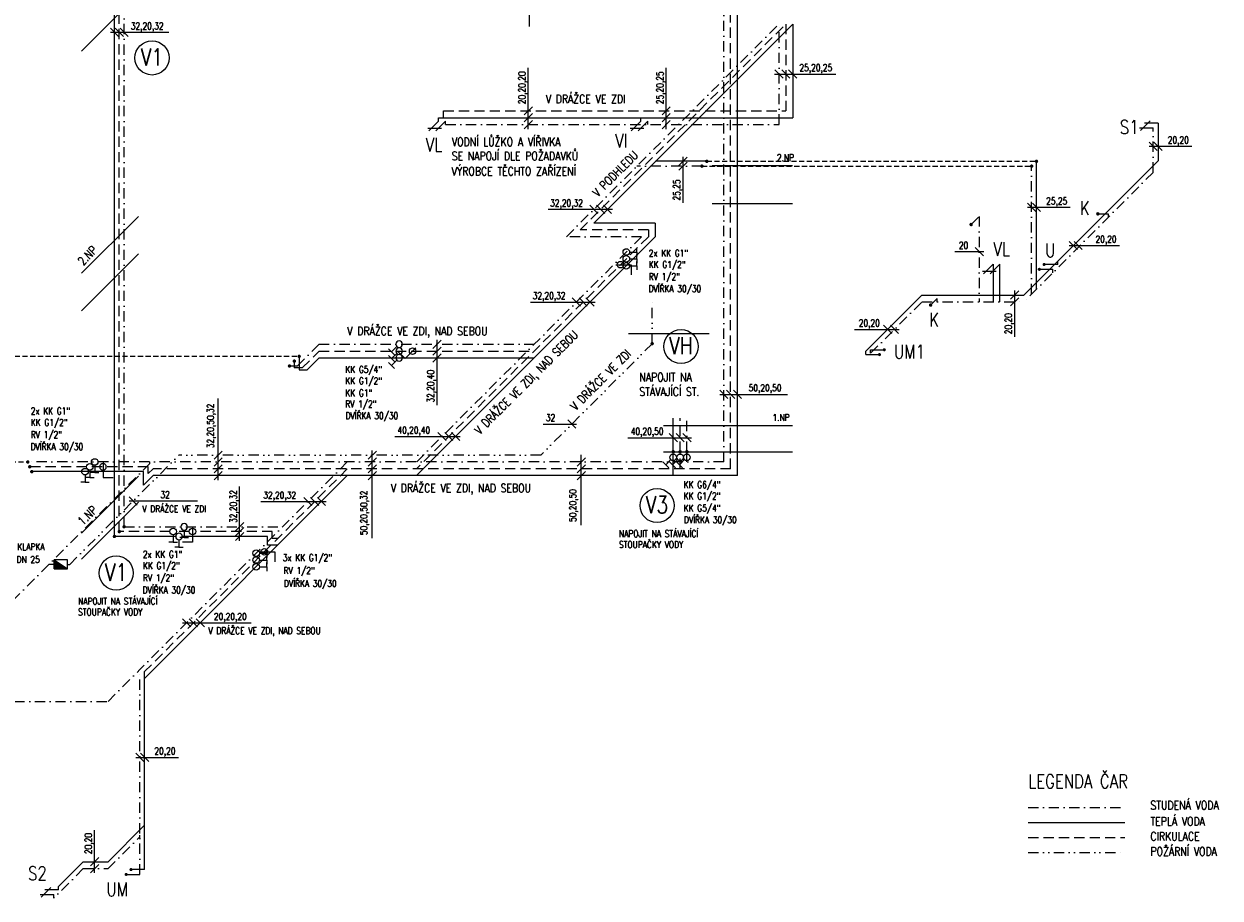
# Model space of a CAD drawing. Extents: x -388847 to -134749, y 81682 to 194994.
# Tile 15 of 23: x -154756 to -137257, y 85221 to 98001. Entities that reach past the tile are written whole.
import ezdxf
from ezdxf.enums import TextEntityAlignment as Align

# ---------------------------------------------------------------- set-up
doc = ezdxf.new("R2010")
doc.units = 0
doc.header["$MEASUREMENT"] = 0
for name, pattern in [('DASHDOT', [1, 0.5, -0.25, 0, -0.25]), ('DASHED', [0.75, 0.5, -0.25]), ('DIVIDE', [1.25, 0.5, -0.25, 0, -0.25, 0, -0.25]), ('HIDDEN', [0.375, 0.25, -0.125])]:
    doc.linetypes.add(name, pattern=pattern)
for name, color, linetype in [('ZT-ARMAT', 4, 'Continuous'), ('ZT-POPIS', 1, 'Continuous'), ('ZT-TEXT', 2, 'Continuous'), ('ZT-VOD', 1, 'Continuous'), ('ZT-VOST', 4, 'Continuous')]:
    doc.layers.add(name, color=color, linetype=linetype)
doc.styles.add('C', font='simplexc', dxfattribs={"width": 0.8})
doc.styles.add('SIMPLEX', font='SIMPLEX.shx', dxfattribs={"width": 0.8})
doc.styles.add('SIMPLEXC', font='simplexc', dxfattribs={"width": 0.8})

# ---------------------------------------------------------------- blocks, each defined once
blk = doc.blocks.new('VEN')
at = {"layer": 'ZT-ARMAT', "color": 4}
for p, q in [((0, 155), (-62, 155)), ((0, 155), (62, 155)), ((0, 155), (62, 155)), ((0, 48), (0, 155))]:
    blk.add_line(p, q, dxfattribs=at)
blk.add_circle((0, 0), 48.1, dxfattribs=at)
blk = doc.blocks.new('KOHOUT')
at = {"layer": 'ZT-ARMAT', "color": 4}
for p, q in [((0, 155), (148, 155)), ((0, 155), (148, 155)), ((0, -69), (0, 155))]:
    blk.add_line(p, q, dxfattribs=at)
blk.add_circle((0, 0), 48.1, dxfattribs=at)
blk = doc.blocks.new('CST')
at = {"color": 2}
blk.add_circle((0, 0), 250, dxfattribs=at)
at = {"color": 1, "style": 'SIMPLEX', "width": 0.8}
blk.add_attdef('CISLO\\STOUPACKY', text='', height=250, dxfattribs=at).set_placement((0, -113), align=Align.CENTER)
blk = doc.blocks.new('ZKN')
at = {"layer": 'ZT-ARMAT', "color": 4}
for p, q in [((-97.4025, -64.935), (-97.4025, 64.935)), ((-97.4025, 64.935), (97.4025, -64.935)), ((97.4025, 64.935), (-97.4025, 64.935)), ((97.4025, -64.935), (97.4025, 64.935)), ((-97.4025, -64.935), (97.4025, -64.935))]:
    blk.add_line(p, q, dxfattribs=at)
blk.add_solid([(-97.4025, 64.935), (-97.4025, -64.935), (97.4025, -64.935)], dxfattribs=at)

msp = doc.modelspace()

# ---------------------------------------------------------------- linework, layer by layer
at = {"color": 7, "linetype": 'DASHDOT', "ltscale": 300}
msp.add_line((-153289.5, 90649.7), (-153289.5, 90649.7), dxfattribs=at)
at = {"layer": 'ZT-TEXT', "linetype": 'ByBlock'}
for p, q in [((-147358.6, 97962), (-147358.6, 98638.1)), ((-153370.9, 97818.8), (-153490.9, 97938.8)), ((-153490.9, 97878.8), (-152635.4, 97878.8)), ((-153300.2, 97818.8), (-153420.2, 97938.8)), ((-153229.5, 97818.8), (-153349.5, 97938.8)), ((-147376.8, 96463.8), (-147376.8, 97361.8)), ((-145359.2, 96463.8), (-145359.2, 97361.8)), ((-143649.3, 97208.6), (-143769.3, 97328.6)), ((-143549.3, 97208.6), (-143669.3, 97328.6)), ((-143449.3, 97208.6), (-143569.3, 97328.6)), ((-143775.6, 97268.6), (-142877.5, 97268.6)), ((-147316.8, 96790.1), (-147436.8, 96670.1)), ((-145299.2, 96790.1), (-145419.2, 96670.1)), ((-147316.8, 96690.1), (-147436.8, 96570.1)), ((-145299.2, 96690.1), (-145419.2, 96570.1)), ((-147316.8, 96590.1), (-147436.8, 96470.1)), ((-145299.2, 96590.1), (-145419.2, 96470.1)), ((-138174.9, 96153), (-138294.9, 96273)), ((-138104.2, 96153), (-138224.2, 96273)), ((-138294.9, 96213), (-137671.4, 96213)), ((-145053, 96053.1), (-145173, 95933.1)), ((-145053, 95982.4), (-145173, 95862.4)), ((-145113, 95383.9), (-145113, 96060)), ((-139953.4, 95261.4), (-140073.4, 95381.4)), ((-139882.7, 95261.4), (-140002.7, 95381.4)), ((-147088.1, 95290.8), (-146145, 95290.8)), ((-146358.5, 95230.8), (-146478.5, 95350.8)), ((-146258.5, 95230.8), (-146378.5, 95350.8)), ((-146158.5, 95230.8), (-146278.5, 95350.8)), ((-140073.4, 95321.4), (-139449.9, 95321.4)), ((-141137, 94672.8), (-140714.6, 94672.8)), ((-140719.5, 94612.8), (-140839.5, 94732.8)), ((-139343.3, 94702.6), (-139463.3, 94822.6)), ((-139463.3, 94762.6), (-138727.9, 94762.6)), ((-139272.6, 94702.6), (-139392.6, 94822.6)), ((-146613.8, 93875.8), (-146733.8, 93995.8)), ((-146513.8, 93875.8), (-146633.8, 93995.8)), ((-146413.8, 93875.8), (-146533.8, 93995.8)), ((-140201.2, 94098), (-140321.2, 93978)), ((-140201.2, 93998), (-140321.2, 93878)), ((-140261.2, 93428.7), (-140261.2, 94104.9)), ((-147343.4, 93935.8), (-146400.2, 93935.8)), ((-142602.7, 93535.8), (-141950.4, 93535.8)), ((-142060.1, 93475.8), (-142180.1, 93595.8)), ((-141960.1, 93475.8), (-142080.1, 93595.8)), ((-148652, 93377.9), (-148772, 93257.9)), ((-148652, 93277.9), (-148772, 93157.9)), ((-148712, 92429.2), (-148712, 93384.8)), ((-148652, 93177.9), (-148772, 93057.9)), ((-144457.3, 92525.6), (-144577.3, 92645.6)), ((-144577.3, 92585.6), (-143583.6, 92585.6)), ((-144357.3, 92525.6), (-144477.3, 92645.6)), ((-144257.3, 92525.6), (-144377.3, 92645.6)), ((-151914.6, 91330.8), (-151914.6, 92524.7)), ((-147160, 92151.8), (-146673.3, 92151.8)), ((-146679.5, 92091.8), (-146799.5, 92211.8)), ((-149328.2, 91970), (-148372.6, 91970)), ((-148579.5, 91910), (-148699.5, 92030)), ((-148479.5, 91910), (-148599.5, 92030)), ((-148379.5, 91910), (-148499.5, 92030)), ((-145919.2, 91951.9), (-144989.8, 91951.9)), ((-145196, 91891.9), (-145316, 92011.9)), ((-145096, 91891.9), (-145216, 92011.9)), ((-144996, 91891.9), (-145116, 92011.9)), ((-151854.6, 91757), (-151974.6, 91637)), ((-149598.9, 91757), (-149718.9, 91637)), ((-149658.9, 90480.7), (-149658.9, 91762.8)), ((-146601.2, 90674.2), (-146601.2, 91700.1)), ((-151854.6, 91657), (-151974.6, 91537)), ((-151854.6, 91557), (-151974.6, 91437)), ((-149598.9, 91657), (-149718.9, 91537)), ((-149598.9, 91557), (-149718.9, 91437)), ((-146541.2, 91657), (-146661.2, 91537)), ((-146541.2, 91557), (-146661.2, 91437)), ((-151854.6, 91457), (-151974.6, 91337)), ((-149598.9, 91457), (-149718.9, 91337)), ((-146541.2, 91457), (-146661.2, 91337)), ((-151600.7, 90442), (-151600.7, 91240.6)), ((-153098.1, 90967), (-153218.1, 91087)), ((-153218.1, 91027), (-152215.5, 91027)), ((-151290.3, 91020), (-150334.7, 91020)), ((-150541.6, 90960), (-150661.6, 91080)), ((-150441.6, 90960), (-150561.6, 91080)), ((-150341.6, 90960), (-150461.6, 91080)), ((-151540.7, 90709.7), (-151660.7, 90589.7)), ((-151540.7, 90639), (-151660.7, 90519)), ((-151540.7, 90568.3), (-151660.7, 90448.3)), ((-152316, 89185.6), (-152436, 89305.6)), ((-152436, 89245.6), (-151433.4, 89245.6)), ((-152216, 89185.6), (-152336, 89305.6)), ((-152116, 89185.6), (-152236, 89305.6)), ((-153000, 87218), (-153120, 87338)), ((-152929.3, 87218), (-153049.3, 87338)), ((-153120, 87278), (-152496.4, 87278)), ((-153721.2, 85592), (-153721.2, 86215.6)), ((-153661.2, 85812), (-153781.2, 85692)), ((-153661.2, 85712), (-153781.2, 85592))]:
    msp.add_line(p, q, dxfattribs=at)
at = {"layer": 'ZT-VOD', "color": 1, "linetype": 'Continuous', "ltscale": 300}
for p, q in [((-144317.3, 91397), (-144317.3, 107327)), ((-146419.2, 95090.1), (-143509.3, 98000.1)), ((-143509.3, 98000.1), (-143509.3, 96630.1)), ((-148688.6, 96630.1), (-143509.3, 96630.1)), ((-144766.1, 95993.1), (-145516.2, 95993.1)), ((-139942.7, 94123.1), (-139942.7, 95993.1)), ((-145519.4, 95090.1), (-146419.2, 95090.1)), ((-145519.4, 95090.1), (-145519.4, 94890.1)), ((-145519.4, 94890.1), (-149012.5, 91397)), ((-150729, 93142.2), (-150729, 92942.2)), ((-150613.7, 92942.2), (-150438.1, 93117.9)), ((-150438.1, 93117.9), (-147291.7, 93117.9)), ((-150729, 92942.2), (-150613.7, 92942.2)), ((-145256, 91397), (-145256, 91747)), ((-153008.6, 91455.6), (-154640.6, 91455.6)), ((-153008.6, 91255.6), (-153008.6, 91455.6)), ((-153008.6, 91255.6), (-152867.2, 91397)), ((-150024.6, 91397), (-152989.3, 88432.3)), ((-144317.3, 91397), (-152867.2, 91397)), ((-152535.1, 90508.3), (-153430.9, 90508.3)), ((-151192.6, 90508.3), (-152439, 90508.3)), ((-151192.6, 90379), (-151192.6, 90508.3)), ((-151121.9, 90479), (-151121.9, 90579)), ((-151042.6, 90479), (-151121.9, 90479)), ((-151042.6, 90379), (-151192.6, 90379))]:
    msp.add_line(p, q, dxfattribs=at)
at = {"layer": 'ZT-VOD', "color": 131, "linetype": 'DASHDOT', "ltscale": 300}
for p, q in [((-144517.3, 91597), (-144517.3, 107227)), ((-146819.2, 94890.1), (-143709.3, 98000.1)), ((-143709.3, 96530.1), (-143709.3, 98000.1)), ((-148588.6, 96530.1), (-143709.3, 96530.1)), ((-138234.9, 95830.9), (-138234.9, 96480.9)), ((-144836.8, 95922.4), (-145786.9, 95922.4)), ((-140013.4, 94052.4), (-140013.4, 95922.4)), ((-138234.9, 95830.9), (-140127.9, 93938)), ((-139044.7, 95224.7), (-138891.1, 95224.7)), ((-138891.1, 95174.7), (-138891.1, 95224.7)), ((-140898.7, 95068.7), (-140779.5, 95188)), ((-140779.5, 95188), (-140779.5, 93938)), ((-145719.4, 94890.1), (-149012.5, 91597)), ((-145719.4, 94890.1), (-146819.2, 94890.1)), ((-141492.3, 93890.6), (-141394.9, 93988)), ((-141394.9, 93938), (-141394.9, 93988)), ((-142368.8, 93187.1), (-141617.9, 93938)), ((-141617.9, 93938), (-140127.9, 93938)), ((-150755.2, 93000.8), (-150438.1, 93317.9)), ((-150438.1, 93317.9), (-147291.7, 93317.9)), ((-150870.5, 93000.8), (-150755.2, 93000.8)), ((-150799.7, 93071.5), (-150799.7, 92971.5)), ((-145056, 91597), (-145056, 91747)), ((-157043.3, 87445.9), (-152917.2, 91572)), ((-144517.3, 91597), (-154699.2, 91597)), ((-150024.6, 91597), (-153060, 88561.6)), ((-152917.2, 91597), (-152917.2, 91572)), ((-153289.5, 90649.7), (-150971.9, 90649.7)), ((-153524.6, 88097), (-153060, 88561.6)), ((-153060, 85566.6), (-153060, 88561.6)), ((-155495.3, 88097), (-153524.6, 88097)), ((-140064, 86546.1), (-138651.1, 86546.1)), ((-153524.6, 85652), (-153060, 86116.6)), ((-153887.2, 85652), (-154318.1, 85221.1)), ((-153887.2, 85652), (-153524.6, 85652))]:
    msp.add_line(p, q, dxfattribs=at)
at = {"layer": 'ZT-VOD', "color": 1, "linetype": 'DASHED', "ltscale": 300}
for p, q in [((-144417.3, 91497), (-144417.3, 102727)), ((-146619.2, 94990.1), (-143609.3, 98000.1)), ((-143609.3, 98000.1), (-143609.3, 96730.1)), ((-148616.3, 96630.1), (-148616.3, 96730.1)), ((-148616.3, 96730.1), (-143609.3, 96730.1)), ((-145619.4, 94890.1), (-149012.5, 91497)), ((-145619.4, 94990.1), (-146619.2, 94990.1)), ((-145619.4, 94990.1), (-145619.4, 94890.1)), ((-150684.5, 92971.5), (-150438.1, 93217.9)), ((-150438.1, 93217.9), (-147291.7, 93217.9)), ((-150684.5, 92971.5), (-150799.7, 92971.5)), ((-145156, 91497), (-145156, 91747)), ((-152937.9, 91526.3), (-154669.9, 91526.3)), ((-152937.9, 91426.3), (-152937.9, 91526.3)), ((-150024.6, 91497), (-152989.3, 88532.3)), ((-152937.9, 91426.3), (-152867.2, 91497)), ((-144417.3, 91497), (-152867.2, 91497)), ((-152619.3, 90579), (-153360.2, 90579)), ((-152335.9, 90579), (-152523.2, 90579)), ((-151121.9, 90579), (-152239.7, 90579)), ((-140064, 86106), (-138651.1, 86106))]:
    msp.add_line(p, q, dxfattribs=at)
at = {"layer": 'ZT-VOD', "color": 7, "linetype": 'DASHDOT', "ltscale": 300}
for p, q in [((-153289.5, 90649.7), (-153289.5, 98729.7)), ((-145056, 91747), (-145056, 92235.2))]:
    msp.add_line(p, q, dxfattribs=at)
at = {"layer": 'ZT-VOD', "color": 7, "linetype": 'Continuous', "ltscale": 300}
for p, q in [((-153430.9, 90508.3), (-153430.9, 98588.3)), ((-145256, 91747), (-145256, 92235.2)), ((-153430.9, 90508.3), (-153430.9, 90508.3))]:
    msp.add_line(p, q, dxfattribs=at)
at = {"layer": 'ZT-VOD', "color": 7, "linetype": 'DASHED', "ltscale": 300}
for p, q in [((-153360.2, 90579), (-153360.2, 98659)), ((-145156, 91747), (-145156, 92235.2)), ((-153360.2, 90579), (-153360.2, 90579))]:
    msp.add_line(p, q, dxfattribs=at)
at = {"layer": 'ZT-VOD', "color": 8, "ltscale": 300}
for p, q in [((-153914, 97605.2), (-153081.3, 98438)), ((-143509.8, 95927), (-144687.5, 95927)), ((-144687.5, 95377), (-143509.8, 95377)), ((-153914, 94355.2), (-153081.3, 95188)), ((-153914, 93805.2), (-153081.3, 94638)), ((-145909.4, 93476.7), (-144731.7, 93476.7)), ((-144223.1, 92127), (-145400.8, 92127)), ((-143509.8, 92127), (-144687.5, 92127)), ((-145400.8, 91747), (-144223.1, 91747)), ((-144687.5, 91747), (-143509.8, 91747)), ((-153914, 90555.2), (-153081.3, 91388)), ((-153914, 90175.2), (-153081.3, 91008))]:
    msp.add_line(p, q, dxfattribs=at)
at = {"layer": 'ZT-VOD', "color": 1}
for p, q in [((-148688.6, 96580.1), (-148688.6, 96630.1)), ((-145730.3, 96580.1), (-145730.3, 96630.1)), ((-148644.7, 96474), (-148844.7, 96474)), ((-148688.6, 96580.1), (-148830.1, 96438.6)), ((-145686.3, 96474), (-145886.3, 96474)), ((-145730.3, 96580.1), (-145871.7, 96438.6)), ((-138278.9, 96587), (-138420.3, 96445.6)), ((-138164.2, 96551.6), (-138364.2, 96551.6)), ((-138164.2, 96551.6), (-138164.2, 96001.6)), ((-138164.2, 96001.6), (-140127.9, 94038)), ((-139631.5, 94484.4), (-139631.5, 94534.4)), ((-140533.8, 94381.9), (-140733.8, 94381.9)), ((-140577.7, 94488), (-140719.1, 94346.6)), ((-140577.7, 94488), (-140577.7, 93938)), ((-139631.5, 94484.4), (-139831.5, 94484.4)), ((-142439.5, 93216.4), (-141617.9, 94038)), ((-141617.9, 94038), (-140127.9, 94038)), ((-142439.5, 93166.4), (-142439.5, 93216.4)), ((-142439.5, 93166.4), (-142239.5, 93166.4)), ((-152989.3, 85637.3), (-152989.3, 88532.3)), ((-153524.6, 85752), (-152989.3, 86287.3)), ((-153887.2, 85752), (-154247.4, 85391.9)), ((-153887.2, 85752), (-153524.6, 85752)), ((-152989.3, 85637.3), (-153189.3, 85637.3)), ((-154362, 85377.2), (-154503.4, 85235.8)), ((-154247.4, 85341.9), (-154447.4, 85341.9)), ((-154247.4, 85341.9), (-154247.4, 85391.9))]:
    msp.add_line(p, q, dxfattribs=at)
at = {"layer": 'ZT-VOD', "color": 131}
for p, q in [((-148588.6, 96580.1), (-148730.1, 96438.6)), ((-148588.6, 96530.1), (-148588.6, 96580.1)), ((-145630.3, 96580.1), (-145771.7, 96438.6)), ((-145630.3, 96530.1), (-145630.3, 96580.1)), ((-138434.9, 96480.9), (-138234.9, 96480.9)), ((-140477.7, 94488), (-140619.1, 94346.6)), ((-140477.7, 93938), (-140477.7, 94488)), ((-139902.2, 94413.7), (-139702.2, 94413.7)), ((-139702.2, 94363.7), (-139702.2, 94413.7)), ((-142368.8, 93237.1), (-142168.8, 93237.1)), ((-142368.8, 93187.1), (-142368.8, 93237.1)), ((-153060, 86091.6), (-153060, 86141.6)), ((-153260, 85566.6), (-153060, 85566.6)), ((-154318.1, 85221.1), (-154318.1, 85271.1))]:
    msp.add_line(p, q, dxfattribs=at)
at = {"layer": 'ZT-VOD', "color": 7, "linetype": 'HIDDEN', "ltscale": 300}
for p, q in [((-144836.8, 95922.4), (-140013.4, 95922.4)), ((-144766.1, 95993.1), (-139942.7, 95993.1)), ((-157926, 93142.2), (-150729, 93142.2)), ((-156074, 91597), (-154699.2, 91597))]:
    msp.add_line(p, q, dxfattribs=at)
at = {"layer": 'ZT-VOD', "color": 7, "linetype": 'DIVIDE', "ltscale": 300}
msp.add_line((-145564.6, 93326.7), (-145564.6, 93964.8), dxfattribs=at)
at = {"layer": 'ZT-VOD', "color": 131, "linetype": 'DIVIDE', "ltscale": 300}
for p, q in [((-145564.6, 93326.7), (-147194.2, 91697)), ((-154086.3, 90098.9), (-152488.1, 91697)), ((-147194.2, 91697), (-152488.1, 91697)), ((-154314.1, 90098.9), (-154390.4, 90098.9)), ((-154119.7, 90098.9), (-154086.3, 90098.9)), ((-140064, 85886), (-138651.1, 85886))]:
    msp.add_line(p, q, dxfattribs=at)
at = {"layer": 'ZT-VOD', "color": 1, "ltscale": 300}
msp.add_line((-140064, 86326), (-138651.1, 86326), dxfattribs=at)
at = {"layer": 'ZT-VOD', "color": 131, "ltscale": 300}
msp.add_line((-154516.7, 85271.1), (-154318.1, 85271.1), dxfattribs=at)
at = {"layer": 'ZT-VOD', "color": 131, "ltscale": 300, "const_width": 25}
for points in [[(-144824.3, 95922.4, 1), (-144849.3, 95922.4, 1)], [(-144753.6, 95993.1, 1), (-144778.6, 95993.1, 1)], [(-140000.9, 95922.4, 1), (-140025.9, 95922.4, 1)], [(-139930.2, 95993.1, 1), (-139955.2, 95993.1, 1)], [(-139057.2, 95224.7, 1), (-139032.2, 95224.7, 1)], [(-140907.6, 95059.9, 1), (-140889.9, 95077.6, 1)], [(-141501.1, 93881.8, 1), (-141483.4, 93899.4, 1)], [(-145552.1, 93326.7, 1), (-145577.1, 93326.7, 1)], [(-150787.2, 93071.5, 1), (-150812.2, 93071.5, 1)], [(-150716.5, 93142.2, 1), (-150741.5, 93142.2, 1)], [(-150858, 93000.8, 1), (-150883, 93000.8, 1)], [(-145243.5, 91747, 1), (-145268.5, 91747, 1)], [(-145143.5, 91747, 1), (-145168.5, 91747, 1)], [(-145043.5, 91747, 1), (-145068.5, 91747, 1)], [(-154686.7, 91597, 1), (-154711.7, 91597, 1)], [(-154657.4, 91526.3, 1), (-154682.4, 91526.3, 1)], [(-154628.1, 91455.6, 1), (-154653.1, 91455.6, 1)], [(-153277, 90649.7, 1), (-153302, 90649.7, 1)], [(-153418.4, 90508.3, 1), (-153443.4, 90508.3, 1)], [(-153347.7, 90579, 1), (-153372.7, 90579, 1)]]:
    msp.add_lwpolyline(points, format="xyb", close=True, dxfattribs=at)
at = {"layer": 'ZT-VOD', "color": 1, "const_width": 22.5}
for points in [[(-139842.7, 94484.4, 1), (-139820.2, 94484.4, 1)], [(-139913.4, 94413.7, 1), (-139890.9, 94413.7, 1)], [(-142250.7, 93166.4, 1), (-142228.2, 93166.4, 1)], [(-142180, 93237.1, 1), (-142157.5, 93237.1, 1)], [(-153271.3, 85566.6, 1), (-153248.8, 85566.6, 1)], [(-153200.6, 85637.3, 1), (-153178.1, 85637.3, 1)]]:
    msp.add_lwpolyline(points, format="xyb", close=True, dxfattribs=at)

# ---------------------------------------------------------------- block references
at = {"color": 7, "linetype": 'DASHDOT', "ltscale": 300}
for p, rotation in [((-145943.1, 94666.5), 269.9999999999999), ((-145943.1, 94566.5), 269.9999999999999), ((-145943.1, 94466.5), 269.9999999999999), ((-145256, 91665.3), 134.9999999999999), ((-145156, 91665.3), 134.9999999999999), ((-145056, 91665.3), 134.9999999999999), ((-153791.2, 91526.3), 179.9999999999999), ((-153720.5, 91597), 179.9999999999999), ((-153861.9, 91455.6), 179.9999999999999), ((-151358, 90263.6), 269.9999999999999), ((-151358, 90163.6), 269.9999999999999), ((-151358, 90063.6), 269.9999999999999)]:
    msp.add_blockref('VEN', p, dxfattribs=dict(at, rotation=rotation))
at = {"color": 7, "linetype": 'DASHDOT', "ltscale": 300, "xscale": -1}
for name, p, rotation in [('VEN', (-149267.5, 93317.9), 134.9999999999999), ('VEN', (-149267.5, 93217.9), 134.9999999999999), ('VEN', (-149267.5, 93117.9), 134.9999999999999), ('KOHOUT', (-153598.7, 91526.3), 180)]:
    msp.add_blockref(name, p, dxfattribs=dict(at, rotation=rotation))
at = {"layer": 'ZT-VOD', "color": 3, "linetype": 'DASHED', "ltscale": 300}
for p, values in [((-152881.4, 97504.7), {'CISLO\\STOUPACKY': 'V1'}), ((-145492.6, 90960.3), {'CISLO\\STOUPACKY': 'V3'}), ((-153405.9, 89973.7), {'CISLO\\STOUPACKY': 'V1'})]:
    msp.add_blockref('CST', p, dxfattribs=at).add_auto_attribs(values)
at = {"layer": 'ZT-VOD', "color": 131, "linetype": 'DASHDOT', "ltscale": 300}
for name, p, rotation in [('KOHOUT', (-146028.2, 94481.4), 270), ('KOHOUT', (-149069.1, 93217.9), 135), ('KOHOUT', (-152287.8, 90579), 180), ('VEN', (-152571.2, 90579), 180), ('KOHOUT', (-151238.6, 90283), 270)]:
    msp.add_blockref(name, p, dxfattribs=dict(at, rotation=rotation))
at = {"layer": 'ZT-VOD', "color": 131, "linetype": 'DASHDOT', "ltscale": 300, "xscale": -1, "rotation": 180}
for p in [(-152410.9, 90649.7), (-152487.1, 90508.3)]:
    msp.add_blockref('VEN', p, dxfattribs=at)
at = {"layer": 'ZT-VOD', "color": 131, "linetype": 'DIVIDE', "ltscale": 300}
msp.add_blockref('ZKN', (-154217.1, 90098.9), dxfattribs=at)
at = {"layer": 'ZT-VOST', "color": 1, "linetype": 'Continuous', "ltscale": 300}
msp.add_blockref('CST', (-145142.6, 93284.6), dxfattribs=at).add_auto_attribs({'CISLO\\STOUPACKY': 'VH'})

# ---------------------------------------------------------------- texts
at = {"layer": 'ZT-POPIS', "style": 'SIMPLEXC', "width": 0.8}
msp.add_text('LEGENDA ČAR', height=200, dxfattribs=at).set_placement((-140064, 86827.1))
at = {"layer": 'ZT-POPIS', "color": 2, "linetype": 'Continuous', "style": 'SIMPLEX', "width": 0.8}
for s, p in [('STUDENÁ VODA', (-138275.3, 86516.1)), ('TEPLÁ VODA', (-138275.3, 86280.4)), ('CIRKULACE', (-138275.3, 86060.4)), ('POŽÁRNÍ VODA', (-138275.3, 85840.4))]:
    msp.add_text(s, height=125, dxfattribs=at).set_placement(p)
at = {"layer": 'ZT-TEXT', "style": 'C', "width": 0.8}
for s, height, p in [('32,20,32', 100, (-153192.3, 97921.1)), ('25,20,25', 100, (-143411.2, 97310.8)), ('V DRÁŽCE VE ZDI', 125, (-147121.5, 96841.7)), ('20,20', 100, (-138022.6, 96255.2)), ('32,20,32', 100, (-147057.6, 95333.1)), ('25,25', 100, (-139801.1, 95363.6)), ('20,20', 100, (-139079.1, 94804.8)), ('2x KK G1"', 100, (-145615, 94600.5)), ('20', 100, (-141077.4, 94715)), ('KK G1/2"', 100, (-145615, 94434.3)), ('RV 1/2"', 100, (-145615, 94256.8)), ('DVÍŘKA 30/30', 100, (-145618.7, 94079.6)), ('32,20,32', 100, (-147312.9, 93978)), ('20,20', 100, (-142543, 93578)), ('V DRÁŽCE VE ZDI, NAD SEBOU', 125, (-150025, 93449)), ('KK G5/4"', 100, (-150054.7, 92899.6)), ('KK G1/2"', 100, (-150054.7, 92733.4)), ('NAPOJIT NA', 125, (-145752.3, 92774.8)), ('KK G1"', 100, (-150054.7, 92555.9)), ('STÁVAJÍCÍ ST.', 125, (-145752.3, 92562.6)), ('2x KK G1"', 100, (-154655.6, 92291.1)), ('RV 1/2"', 100, (-150054.7, 92395.1)), ('KK G1/2"', 100, (-154655.6, 92124.9)), ('DVÍŘKA 30/30', 100, (-150051.4, 92224.3)), ('32', 100, (-147119.5, 92194)), ('RV 1/2"', 100, (-154655.6, 91947.3)), ('40,20,40', 100, (-149291.9, 92012.2)), ('40,20,50', 100, (-145878.8, 91994.1)), ('DVÍŘKA 30/30', 100, (-154659.2, 91770.2)), ('32', 100, (-152758.3, 91069.2)), ('V DRÁŽCE VE ZDI, NAD SEBOU', 125, (-149389.5, 91153.2)), ('KK G6/4"', 100, (-145104.1, 91216.4)), ('32,20,32', 100, (-151254, 91062.2)), ('KK G1/2"', 100, (-145104.1, 91050.2)), ('V DRÁŽCE VE ZDI', 100, (-153023.4, 90861.5)), ('KK G5/4"', 100, (-145104.1, 90872.6)), ('DVÍŘKA 30/30', 100, (-145099.5, 90701.7)), ('NAPOJIT NA STÁVAJÍCÍ', 100, (-146049.8, 90498.1)), ('ZPĚTNÁ KLAPKA', 100, (-155304.3, 90307.3)), ('2x KK G1"', 100, (-153015.3, 90196.9)), ('STOUPAČKY VODY', 100, (-146049.8, 90339.4)), ('DN 25', 100, (-154863.4, 90121.5)), ('KK G1/2"', 100, (-153015.3, 90030.7)), ('3x KK G1/2"', 100, (-150968.5, 90147.1)), ('RV 1/2"', 100, (-153015.3, 89853.1)), ('RV 1/2"', 100, (-150957.5, 89959.6)), ('DVÍŘKA 30/30', 100, (-153018.9, 89676)), ('DVÍŘKA 30/30', 100, (-150951.8, 89770.4)), ('NAPOJIT NA STÁVAJÍCÍ', 100, (-153963, 89511.5)), ('STOUPAČKY VODY', 100, (-153963, 89352.8)), ('20,20,20', 100, (-151976.1, 89287.9)), ('V DRÁŽCE VE ZDI, NAD SEBOU', 100, (-152056.4, 89080.1)), ('20,20', 100, (-152847.7, 87320.2))]:
    msp.add_text(s, height=height, dxfattribs=at).set_placement(p)
for s, height, rotation, p in [('20,20,20', 100, 90, (-147419.1, 96828.2)), ('25,20,25', 100, 90, (-145401.4, 96828.2)), ('V PODHLEDU', 125, 45, (-146361.6, 95465.8)), ('25,25', 100, 90, (-145155.3, 95420.2)), ('20,20', 100, 90, (-140303.4, 93465)), ('V DRÁŽCE VE ZDI, NAD SEBOU', 125, 45, (-148088.2, 91991.7)), ('V DRÁŽCE VE ZDI', 125, 45, (-146686.7, 92341.5)), ('32,20,40', 100, 90, (-148754.2, 92465.5)), ('32,20,50,32', 100, 90, (-151976.9, 91798.7)), ('32,20,32', 100, 90, (-151642.9, 90706.4)), ('50,20,50,32', 100, 90, (-149733.5, 90526.8)), ('50,20,50', 100, 90, (-146675.7, 90720.3)), ('20,20', 100, 90, (-153763.5, 85864.3))]:
    msp.add_text(s, height=height, rotation=rotation, dxfattribs=at).set_placement(p)
at = {"layer": 'ZT-TEXT', "color": 1, "style": 'C', "width": 0.8}
for s, p in [('S1', (-138723.4, 96394.5)), ('VL', (-148876.7, 96134.7)), ('VI', (-146106.5, 96194.7)), ('K', (-139307.4, 95208.9)), ('VL', (-140572.4, 94610.2)), ('U', (-139816.7, 94590.6)), ('K', (-141512.4, 93577.5)), ('UM1', (-142027.3, 93108.1)), ('S2', (-154695.7, 85484.1)), ('UM', (-153549.8, 85249.9))]:
    msp.add_text(s, height=200, dxfattribs=at).set_placement(p)
at = {"layer": 'ZT-TEXT', "linetype": 'ByBlock', "style": 'C', "width": 0.8}
msp.add_text('50,20,50', height=100, dxfattribs=at).set_placement((-144153.4, 92631.3))
at = {"layer": 'ZT-VOD', "color": 2, "linetype": 'Continuous', "style": 'C', "width": 0.8}
for s, p in [('VODNÍ LŮŽKO A VÍŘIVKA', (-148495.1, 96213.9)), ('SE NAPOJÍ DLE POŽADAVKŮ', (-148497.6, 96008.3)), ('VÝROBCE TĚCHTO ZAŘÍZENÍ', (-148497.6, 95784.7))]:
    msp.add_text(s, height=125, dxfattribs=at).set_placement(p)
at = {"layer": 'ZT-VOD', "color": 8, "ltscale": 300, "style": 'C', "width": 0.8}
for s, p in [('2.NP', (-143740.4, 95997.4)), ('1.NP', (-143804.7, 92197.4))]:
    msp.add_text(s, height=100, dxfattribs=at).set_placement(p)
for s, p in [('2.NP', (-153890.6, 94461.2)), ('1.NP', (-153890.6, 90661.2))]:
    msp.add_text(s, height=125, rotation=45, dxfattribs=at).set_placement(p)

doc.saveas('drawing.dxf')
